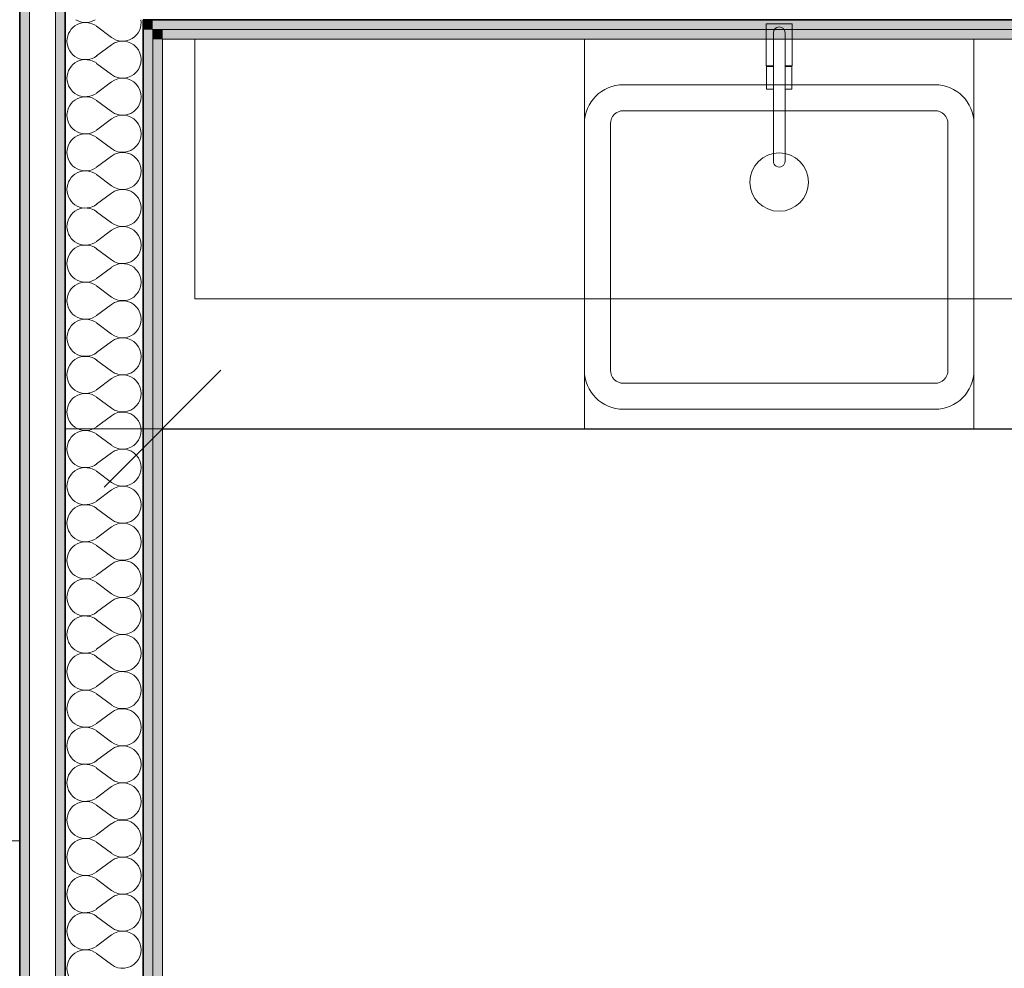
# Model space of a CAD drawing. Header units: centimetres. Extents: x -7.1 to 26.5, y -14.7 to 18.1.
# Tile 86 of 186: x 8.7 to 10.2, y 4.5 to 5.9. Entities that reach past the tile are written whole.
import ezdxf

# ---------------------------------------------------------------- set-up
doc = ezdxf.new("R2010")
doc.units = ezdxf.units.CM
doc.header["$LTSCALE"] = 10
doc.header["$PDMODE"] = 65
doc.linetypes.add('AUSGEZOGEN', pattern=[0])
for name, color, linetype in [('XR$1$015 Murs intérieurs', 7, 'Continuous'), ('XR$1$015 Murs intérieurs – Lignes de séparation des couches', 7, 'Continuous'), ('XR$1$065 Mobilier installé', 7, 'Continuous'), ('XR$1$080 Définition des locaux – Contour', 7, 'Continuous'), ('XR$2$105 Cotations100', 7, 'Continuous'), ('XR$3$015 Murs intérieurs – Hachures des composants', 7, 'Continuous')]:
    doc.layers.add(name, color=color, linetype=linetype)
doc.styles.add('ARIAL', font='arial.ttf')
doc.dimstyles.new('DIMSTYLE_3', dxfattribs={"dimtxt": 0.2, "dimasz": 0.3, "dimexe": 0, "dimexo": 0, "dimgap": 0.1, "dimtad": 2, "dimrnd": 0.005, "dimzin": 4, "dimdsep": 46, "dimtxsty": 'ARIAL', "dimblk1": 'ALL_ML_STRICH', "dimblk2": 'ALL_ML_STRICH', "dimsah": 1, "dimcen": 0, "dimclrd": 7, "dimclre": 7, "dimclrt": 7, "dimadec": 0, "dimazin": 0, "dimtfac": 1, "dimtdec": 0, "dimtix": 1, "dimtmove": 2, "dimatfit": 3, "dimfxl": 0, "dimtzin": 0, "dimlwd": 0, "dimlwe": 18, "dimarcsym": 0})
doc.dimstyles.new('DIMSTYLE_9', dxfattribs={"dimtxt": 0.2, "dimasz": 0.3, "dimexe": 0, "dimexo": 0, "dimgap": 0.1, "dimtad": 2, "dimdec": 3, "dimrnd": 0.005, "dimzin": 4, "dimdsep": 46, "dimtxsty": 'ARIAL', "dimblk1": 'ALL_ML_STRICH', "dimblk2": 'ALL_ML_STRICH', "dimsah": 1, "dimcen": 0, "dimclrd": 7, "dimclre": 7, "dimclrt": 7, "dimadec": 0, "dimazin": 0, "dimtfac": 1, "dimtdec": 0, "dimtix": 1, "dimtmove": 2, "dimatfit": 3, "dimfxl": 0, "dimtzin": 0, "dimlwd": 0, "dimlwe": 18, "dimarcsym": 0})

# ---------------------------------------------------------------- blocks, each defined once
blk = doc.blocks.new('COMPLEXOBJECT_35')
at = {"layer": 'XR$1$065 Mobilier installé', "color": 8, "linetype": 'AUSGEZOGEN', "lineweight": 13, "transparency": 33554687}
for p, q in [((9.6418, 5.8185), (9.8818, 5.8185)), ((9.8818, 5.8185), (10.1218, 5.8185)), ((9.5818, 5.3785), (9.5818, 5.7585)), ((10.1818, 5.7585), (10.1818, 5.3785)), ((10.1218, 5.3185), (9.6418, 5.3185))]:
    blk.add_line(p, q, dxfattribs=at)
for centre, start, end in [((9.6418, 5.7585), 90, 180), ((10.1218, 5.7585), 0, 90), ((9.6418, 5.3785), 180, 270), ((10.1218, 5.3785), 270, 0)]:
    blk.add_arc(centre, 0.06, start, end, dxfattribs=at)
blk = doc.blocks.new('COMPLEXOBJECT_36')
at = {"layer": 'XR$1$065 Mobilier installé', "color": 8, "linetype": 'AUSGEZOGEN', "lineweight": 13, "transparency": 33554687}
for p, q in [((9.8728, 5.8985), (9.8728, 5.7006)), ((9.8908, 5.7007), (9.8908, 5.8985))]:
    blk.add_line(p, q, dxfattribs=at)
for centre, start, end in [((9.8818, 5.8985), 0, 180), ((9.8818, 5.7006), 180.1472, 0.1472)]:
    blk.add_arc(centre, 0.009, start, end, dxfattribs=at)
blk = doc.blocks.new('COMPLEXOBJECT_37')
at = {"layer": 'XR$1$065 Mobilier installé', "color": 8, "linetype": 'AUSGEZOGEN', "lineweight": 13, "transparency": 33554687}
for points in [[(9.8908, 5.8985), (9.8908, 5.8475), (9.9017, 5.8475), (9.9017, 5.9125), (9.8618, 5.9125), (9.8618, 5.8475)], [(9.8618, 5.8475), (9.8728, 5.8475), (9.8728, 5.8985)]]:
    blk.add_lwpolyline(points, dxfattribs=at)
blk.add_arc((9.8818, 5.8985), 0.009, 0, 180, dxfattribs=at)
blk = doc.blocks.new('ALL_ML_STRICH')
at = {"color": 0, "linetype": 'ByBlock', "lineweight": -2}
for p, q in [((0, -0.5), (0, 0.5)), ((-0.3, -0.3), (0.3, 0.3)), ((-1, 0), (0.5, 0))]:
    blk.add_line(p, q, dxfattribs=at)
blk = doc.blocks.new('*D169')
at = {"layer": 'DEFPOINTS', "color": 7, "linetype": 'AUSGEZOGEN', "lineweight": 18, "transparency": 16777216}
for p in [(7.5618, 4.8102), (8.5618, 4.7185), (7.5618, 4.6535)]:
    blk.add_point(p, dxfattribs=at)
at = {"layer": 'XR$2$105 Cotations100', "color": 7, "linetype": 'AUSGEZOGEN', "lineweight": -2, "transparency": 16777216}
for p, q in [((7.5618, 4.6535), (7.5618, 4.6535)), ((7.5618, 4.6535), (8.5618, 4.6535)), ((8.5618, 4.6535), (8.5618, 4.6535))]:
    blk.add_line(p, q, dxfattribs=at)
at = {"layer": 'XR$2$105 Cotations100', "color": 7, "linetype": 'AUSGEZOGEN', "lineweight": 18, "transparency": 16777216, "xscale": 0.3, "yscale": 0.3, "zscale": 0.3, "rotation": 180}
blk.add_blockref('ALL_ML_STRICH', (7.5618, 4.6535), dxfattribs=at)
at = {"layer": 'XR$2$105 Cotations100', "color": 7, "linetype": 'AUSGEZOGEN', "lineweight": 18, "transparency": 16777216, "xscale": 0.3, "yscale": 0.3, "zscale": 0.3}
blk.add_blockref('ALL_ML_STRICH', (8.5618, 4.6535), dxfattribs=at)
at = {"layer": 'XR$2$105 Cotations100', "color": 7, "linetype": 'AUSGEZOGEN', "lineweight": 18, "transparency": 16777216, "insert": (8.0736, 4.8569), "char_height": 0.2, "width": 0.64, "attachment_point": 5, "style": 'ARIAL'}
blk.add_mtext('\\W0.80;\\A1;{\\A1;{1.00\\H0.132000;\\S^ ;}}', dxfattribs=at)
blk = doc.blocks.new('*D170')
at = {"layer": 'DEFPOINTS', "color": 7, "linetype": 'AUSGEZOGEN', "lineweight": 18, "transparency": 16777216}
for p in [(8.9318, 5.2885), (8.9318, 5.2885), (12.7966, 5.2885)]:
    blk.add_point(p, dxfattribs=at)
at = {"layer": 'XR$2$105 Cotations100', "color": 7, "linetype": 'AUSGEZOGEN', "lineweight": -2, "transparency": 16777216}
for p, q in [((8.9318, 5.2885), (8.9318, 5.2885)), ((8.9318, 5.2885), (12.7966, 5.2885)), ((12.7966, 5.2885), (12.7966, 5.2885))]:
    blk.add_line(p, q, dxfattribs=at)
at = {"layer": 'XR$2$105 Cotations100', "color": 7, "linetype": 'AUSGEZOGEN', "lineweight": 18, "transparency": 16777216, "xscale": 0.3, "yscale": 0.3, "zscale": 0.3, "rotation": 180}
blk.add_blockref('ALL_ML_STRICH', (8.9318, 5.2885), dxfattribs=at)
at = {"layer": 'XR$2$105 Cotations100', "color": 7, "linetype": 'AUSGEZOGEN', "lineweight": 18, "transparency": 16777216, "xscale": 0.3, "yscale": 0.3, "zscale": 0.3}
blk.add_blockref('ALL_ML_STRICH', (12.7966, 5.2885), dxfattribs=at)
at = {"layer": 'XR$2$105 Cotations100', "color": 7, "linetype": 'AUSGEZOGEN', "lineweight": 18, "transparency": 16777216, "insert": (10.8921, 5.4921), "char_height": 0.2, "width": 0.8, "attachment_point": 5, "style": 'ARIAL'}
blk.add_mtext('\\W0.80;\\A1;{\\A1;{3.86\\H0.132000;\\S5^ ;}}', dxfattribs=at)
blk = doc.blocks.new('COMPLEXOBJECT_246')
at = {"layer": 'XR$3$015 Murs intérieurs – Hachures des composants', "color": 8, "linetype": 'AUSGEZOGEN', "lineweight": 13, "transparency": 33554687}
for p, q in [((8.8532, 5.8914), (8.8303, 5.9086)), ((8.8532, 5.88), (8.8303, 5.8629)), ((8.8532, 5.8343), (8.8303, 5.8514)), ((8.8532, 5.8229), (8.8303, 5.8057)), ((8.8532, 5.7771), (8.8303, 5.7943)), ((8.8532, 5.7657), (8.8303, 5.7486)), ((8.8532, 5.72), (8.8303, 5.7371)), ((8.8532, 5.7086), (8.8303, 5.6914)), ((8.8532, 5.6629), (8.8303, 5.68)), ((8.8532, 5.6514), (8.8303, 5.6343)), ((8.8532, 5.6057), (8.8303, 5.6229)), ((8.8532, 5.5943), (8.8303, 5.5771)), ((8.8532, 5.5486), (8.8303, 5.5657)), ((8.8532, 5.5371), (8.8303, 5.52)), ((8.8532, 5.4914), (8.8303, 5.5086)), ((8.8532, 5.48), (8.8303, 5.4629)), ((8.8532, 5.4343), (8.8303, 5.4514)), ((8.8532, 5.4229), (8.8303, 5.4057)), ((8.8532, 5.3771), (8.8303, 5.3943)), ((8.8532, 5.3657), (8.8303, 5.3486)), ((8.8532, 5.32), (8.8303, 5.3371)), ((8.8532, 5.3086), (8.8303, 5.2914)), ((8.8532, 5.2629), (8.8303, 5.28)), ((8.8532, 5.2514), (8.8303, 5.2343)), ((8.8532, 5.2057), (8.8303, 5.2229)), ((8.8532, 5.1943), (8.8303, 5.1771)), ((8.8532, 5.1486), (8.8303, 5.1657)), ((8.8532, 5.1371), (8.8303, 5.12)), ((8.8532, 5.0914), (8.8303, 5.1086)), ((8.8532, 5.08), (8.8303, 5.0629)), ((8.8532, 5.0343), (8.8303, 5.0514)), ((8.8532, 5.0229), (8.8303, 5.0057)), ((8.8532, 4.9771), (8.8303, 4.9943)), ((8.8532, 4.9657), (8.8303, 4.9486)), ((8.8532, 4.92), (8.8303, 4.9371)), ((8.8532, 4.9086), (8.8303, 4.8914)), ((8.8532, 4.8629), (8.8303, 4.88)), ((8.8532, 4.8514), (8.8303, 4.8343)), ((8.8532, 4.8057), (8.8303, 4.8229)), ((8.8532, 4.7943), (8.8303, 4.7771)), ((8.8532, 4.7486), (8.8303, 4.7657)), ((8.8532, 4.7371), (8.8303, 4.72)), ((8.8532, 4.6914), (8.8303, 4.7086)), ((8.8532, 4.68), (8.8303, 4.6629)), ((8.8532, 4.6343), (8.8303, 4.6514)), ((8.8532, 4.6229), (8.8303, 4.6057)), ((8.8532, 4.5771), (8.8303, 4.5943)), ((8.8532, 4.5657), (8.8303, 4.5486)), ((8.8532, 4.52), (8.8303, 4.5371)), ((8.8532, 4.5086), (8.8303, 4.4914)), ((8.8532, 4.4629), (8.8303, 4.48))]:
    blk.add_line(p, q, dxfattribs=at)
for centre, start, end in [((8.8132, 5.9429), 238.4705, 301.5295), ((8.8703, 5.9143), 233.1301, 8.4896), ((8.8132, 5.8857), 53.1301, 180), ((8.8132, 5.8857), 180, 306.8699), ((8.8703, 5.8571), 233.1301, 126.8699), ((8.8132, 5.8286), 53.1301, 180), ((8.8132, 5.8286), 180, 306.8699), ((8.8703, 5.8), 233.1301, 126.8699), ((8.8132, 5.7714), 53.1301, 180), ((8.8132, 5.7714), 180, 306.8699), ((8.8703, 5.7429), 233.1301, 126.8699), ((8.8132, 5.7143), 53.1301, 180), ((8.8132, 5.7143), 180, 306.8699), ((8.8703, 5.6857), 233.1301, 126.8699), ((8.8132, 5.6571), 53.1301, 180), ((8.8132, 5.6571), 180, 306.8699), ((8.8703, 5.6286), 233.1301, 126.8699), ((8.8132, 5.6), 53.1301, 180), ((8.8132, 5.6), 180, 306.8699), ((8.8703, 5.5714), 233.1301, 126.8699), ((8.8132, 5.5429), 53.1301, 180), ((8.8132, 5.5429), 180, 306.8699), ((8.8703, 5.5143), 233.1301, 126.8699), ((8.8132, 5.4857), 53.1301, 180), ((8.8132, 5.4857), 180, 306.8699), ((8.8703, 5.4571), 233.1301, 126.8699), ((8.8132, 5.4286), 53.1301, 180), ((8.8132, 5.4286), 180, 306.8699), ((8.8703, 5.4), 233.1301, 126.8699), ((8.8132, 5.3714), 53.1301, 180), ((8.8132, 5.3714), 180, 306.8699), ((8.8703, 5.3429), 233.1301, 126.8699), ((8.8132, 5.3143), 53.1301, 180), ((8.8132, 5.3143), 180, 306.8699), ((8.8703, 5.2857), 233.1301, 126.8699), ((8.8132, 5.2571), 53.1301, 180), ((8.8132, 5.2571), 180, 306.8699), ((8.8703, 5.2286), 233.1301, 126.8699), ((8.8132, 5.2), 53.1301, 180), ((8.8132, 5.2), 180, 306.8699), ((8.8703, 5.1714), 233.1301, 126.8699), ((8.8132, 5.1429), 53.1301, 180), ((8.8132, 5.1429), 180, 306.8699), ((8.8703, 5.1143), 233.1301, 126.8699), ((8.8132, 5.0857), 53.1301, 180), ((8.8132, 5.0857), 180, 306.8699), ((8.8703, 5.0571), 233.1301, 126.8699), ((8.8132, 5.0286), 53.1301, 180), ((8.8132, 5.0286), 180, 306.8699), ((8.8703, 5), 233.1301, 126.8699), ((8.8132, 4.9714), 53.1301, 180), ((8.8132, 4.9714), 180, 306.8699), ((8.8703, 4.9429), 233.1301, 126.8699), ((8.8132, 4.9143), 53.1301, 180), ((8.8132, 4.9143), 180, 306.8699), ((8.8703, 4.8857), 233.1301, 126.8699), ((8.8132, 4.8571), 53.1301, 180), ((8.8132, 4.8571), 180, 306.8699), ((8.8703, 4.8286), 233.1301, 126.8699), ((8.8132, 4.8), 53.1301, 180), ((8.8132, 4.8), 180, 306.8699), ((8.8703, 4.7714), 233.1301, 126.8699), ((8.8132, 4.7429), 53.1301, 180), ((8.8132, 4.7429), 180, 306.8699), ((8.8703, 4.7143), 233.1301, 126.8699), ((8.8132, 4.6857), 53.1301, 180), ((8.8132, 4.6857), 180, 306.8699), ((8.8703, 4.6571), 233.1301, 126.8699), ((8.8132, 4.6286), 53.1301, 180), ((8.8132, 4.6286), 180, 306.8699), ((8.8703, 4.6), 233.1301, 126.8699), ((8.8132, 4.5714), 53.1301, 180), ((8.8132, 4.5714), 180, 306.8699), ((8.8703, 4.5429), 233.1301, 126.8699), ((8.8132, 4.5143), 53.1301, 180), ((8.8132, 4.5143), 180, 306.8699), ((8.8703, 4.4857), 233.1301, 126.8699), ((8.8132, 4.4571), 53.1301, 180), ((8.8132, 4.4571), 180, 306.8699)]:
    blk.add_arc(centre, 0.0286, start, end, dxfattribs=at)

msp = doc.modelspace()

# ---------------------------------------------------------------- hatches: boundary and pattern name
at = {"layer": 'XR$3$015 Murs intérieurs – Hachures des composants', "linetype": 'AUSGEZOGEN', "lineweight": 13, "true_color": 0x202020, "transparency": 33554687}
for points in [[(8.7118, 6.0735), (8.7118, -3.6465), (8.7268, -3.6465), (8.7268, 6.0735)], [(8.7668, 6.0385), (8.7668, -3.6465), (8.7818, -3.6465), (8.7818, 6.0385)], [(8.9018, 5.9035), (8.9168, 5.9035), (8.9018, 5.9185)], [(8.9018, 5.9185), (8.9168, 5.9035), (8.9168, 5.9185)], [(8.9168, 5.9035), (12.7718, 5.9035), (12.7718, 5.9185), (8.9168, 5.9185)], [(8.9018, 5.9035), (8.9018, -3.6465), (8.9168, -3.6465), (8.9168, 5.9035)], [(8.9168, 5.8885), (8.9318, 5.8885), (8.9168, 5.9035)], [(8.9168, 5.9035), (8.9318, 5.8885), (8.9318, 5.9035)], [(8.9318, 5.8885), (12.7868, 5.8885), (12.7718, 5.9035), (8.9318, 5.9035)], [(8.9168, 5.8885), (8.9168, -3.6465), (8.9318, -3.6465), (8.9318, 5.8885)]]:
    msp.add_hatch(color=250, dxfattribs=at).paths.add_polyline_path(points)

# ---------------------------------------------------------------- linework, layer by layer
at = {"layer": 'XR$1$015 Murs intérieurs', "color": 7, "linetype": 'AUSGEZOGEN', "lineweight": 18, "transparency": 33554687}
for p, q in [((8.7268, -3.6465), (8.7268, 6.0735)), ((8.7668, 6.0385), (8.7668, -3.6465)), ((8.9318, 5.8885), (12.7868, 5.8885)), ((8.9318, -3.6465), (8.9318, 5.8885))]:
    msp.add_line(p, q, dxfattribs=at)
at = {"layer": 'XR$1$015 Murs intérieurs – Lignes de séparation des couches', "color": 7, "linetype": 'AUSGEZOGEN', "lineweight": 35, "transparency": 33554687}
for p, q in [((8.7118, 6.0735), (8.7118, -3.6465)), ((8.7818, 6.0385), (8.7818, 5.9185)), ((8.7818, 6.0385), (8.7818, 5.9185)), ((8.7818, -3.6465), (8.7818, 5.9185)), ((8.9018, 5.9185), (8.9018, 5.9035)), ((8.9018, 5.9185), (12.7718, 5.9185)), ((8.9018, 5.9185), (8.9018, 5.9035)), ((8.9018, -3.6465), (8.9018, 5.9035))]:
    msp.add_line(p, q, dxfattribs=at)
at = {"layer": 'XR$1$015 Murs intérieurs – Lignes de séparation des couches', "color": 7, "linetype": 'AUSGEZOGEN', "lineweight": 18, "transparency": 33554687}
for p, q in [((8.9168, 5.9035), (12.7718, 5.9035)), ((8.9168, -3.6465), (8.9168, 5.9035))]:
    msp.add_line(p, q, dxfattribs=at)
at = {"layer": 'XR$1$065 Mobilier installé', "color": 8, "linetype": 'AUSGEZOGEN', "lineweight": 13, "transparency": 33554687}
for p, q in [((12.0118, 5.8885), (8.9318, 5.8885)), ((8.9318, 5.8885), (8.9318, 5.2885)), ((10.1818, 5.8885), (9.5818, 5.8885)), ((9.6418, 5.7785), (9.8818, 5.7785)), ((9.8818, 5.7785), (10.1218, 5.7785)), ((9.6218, 5.3785), (9.6218, 5.7585)), ((10.1418, 5.7585), (10.1418, 5.3785)), ((9.5818, 5.2885), (9.5818, 5.3785)), ((10.1818, 5.2885), (10.1818, 5.3785)), ((10.1218, 5.3585), (9.6418, 5.3585)), ((12.0118, 5.2885), (8.9318, 5.2885)), ((9.5818, 5.2885), (10.1818, 5.2885))]:
    msp.add_line(p, q, dxfattribs=at)
for points in [[(9.5818, 5.4885), (8.9818, 5.4885), (8.9818, 5.8885), (9.5818, 5.8885), (9.5818, 5.4885)], [(10.1818, 5.4885), (9.5818, 5.4885), (9.5818, 5.8885), (10.1818, 5.8885), (10.1818, 5.4885)], [(10.7818, 5.4885), (10.1818, 5.4885), (10.1818, 5.8885), (10.7818, 5.8885), (10.7818, 5.4885)], [(9.8621, 5.8115), (9.8728, 5.8115), (9.8728, 5.8465), (9.8621, 5.8465), (9.8621, 5.8115)], [(9.9015, 5.8115), (9.9015, 5.8465), (9.8908, 5.8465), (9.8908, 5.8115), (9.9015, 5.8115)]]:
    msp.add_lwpolyline(points, close=True, dxfattribs=at)
msp.add_circle((9.8818, 5.6685), 0.045, dxfattribs=at)
for centre, start, end in [((9.6418, 5.7585), 90, 180), ((10.1218, 5.7585), 0, 90), ((9.6418, 5.3785), 180, 270), ((10.1218, 5.3785), 270, 0)]:
    msp.add_arc(centre, 0.02, start, end, dxfattribs=at)
at = {"layer": 'XR$1$080 Définition des locaux – Contour', "color": 8, "linetype": 'AUSGEZOGEN', "lineweight": 13, "transparency": 33554687}
msp.add_lwpolyline([(12.2018, 5.8885), (8.9318, 5.8885), (8.9318, -3.6444), (12.7518, -3.6444), (12.7518, 0.5735), (13.9518, 0.5735), (13.9518, 5.8885), (12.2018, 5.8885)], close=True, dxfattribs=at)

# ---------------------------------------------------------------- block references
at = {"layer": 'XR$1$065 Mobilier installé', "color": 8, "linetype": 'AUSGEZOGEN', "lineweight": 13, "transparency": 33554687}
for name in ['COMPLEXOBJECT_37', 'COMPLEXOBJECT_36', 'COMPLEXOBJECT_35']:
    msp.add_blockref(name, (0, 0), dxfattribs=at)
at = {"layer": 'XR$3$015 Murs intérieurs – Hachures des composants', "color": 8, "linetype": 'AUSGEZOGEN', "lineweight": 13, "transparency": 33554687}
msp.add_blockref('COMPLEXOBJECT_246', (0, 0), dxfattribs=at)

# ---------------------------------------------------------------- dimensions: what is measured, and where the dimension line sits
at = {"layer": 'XR$2$105 Cotations100', "color": 7, "linetype": 'AUSGEZOGEN', "lineweight": 18, "transparency": 33554687}
for base, p1, p2, dimstyle, picture, middle in [((12.7966, 5.2885), (8.9318, 5.2885), (12.7966, 5.2885), 'DIMSTYLE_9', '*D170', (10.8921, 5.4921)), ((8.5618, 4.6535), (7.5618, 4.6535), (8.5618, 4.6535), 'DIMSTYLE_3', '*D169', (8.0736, 4.8569))]:
    dim = msp.add_linear_dim(base=base, p1=p1, p2=p2, dimstyle=dimstyle, override={"dimpost": '<>', "dimclrd": 7, "dimclre": 7, "dimclrt": 7, "dimlwd": 0, "dimlwe": 18}, dxfattribs=at)
    dim.commit()
    dim.dimension.update_dxf_attribs({"geometry": picture, "text_midpoint": middle, "dimtype": 160})

doc.saveas('drawing.dxf')
